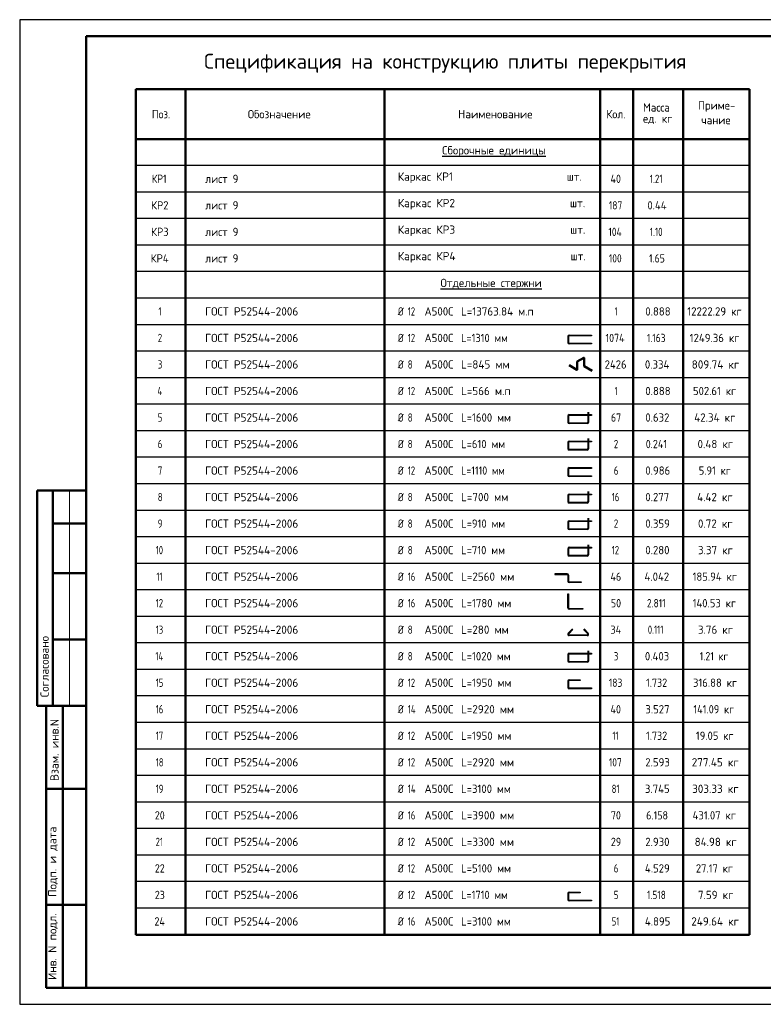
# Model space of a CAD drawing. Header units: millimetres. Extents: x 0 to 50400, y 0 to 35640.
# Tile 1 of 4: x 0 to 26904, y 0 to 35640. Entities that reach past the tile are written whole.
import ezdxf

# ---------------------------------------------------------------- set-up
doc = ezdxf.new("R2010")
doc.units = ezdxf.units.MM
doc.layers.add('Standard', color=7, linetype='Continuous', lineweight=25)
doc.styles.add('ISOCPEUR', font='txt')

msp = doc.modelspace()

# ---------------------------------------------------------------- linework, layer by layer
at = {"layer": 'Standard', "color": 7, "linetype": 'Continuous', "lineweight": 25, "transparency": 33554687}
msp.add_line((2400, 35040), (2400, 1270), dxfattribs=at)
at = {"layer": 'Standard', "color": 7, "linetype": 'Continuous', "lineweight": 50, "transparency": 33554687}
for p, q in [((26400, 33120), (4200, 33120)), ((4200, 33120), (4200, 31320)), ((6000, 33120), (6000, 31320)), ((13200, 33120), (13200, 31320)), ((21000, 33120), (21000, 31320)), ((22200, 33120), (22200, 31320)), ((24000, 33120), (24000, 31320)), ((26400, 33120), (26400, 31320)), ((26400, 33120), (26400, 31320)), ((26400, 31320), (4200, 31320)), ((4200, 31320), (4200, 2520)), ((6000, 31320), (6000, 2520)), ((13200, 31320), (13200, 2520)), ((21000, 31320), (21000, 2520)), ((22200, 31320), (22200, 2520)), ((24000, 31320), (24000, 2520)), ((26400, 31320), (26400, 2520)), ((20166, 23257), (20166, 22966)), ((20413, 23405), (20169, 23262)), ((20422, 23109), (20422, 23400)), ((20158, 22961), (19879, 23134)), ((20708, 22927), (20424, 23104)), ((7, 18600), (0, 18600)), ((2400, 18600), (632, 18600)), ((632, 18600), (632, 10800)), ((632, 18600), (632, 10800)), ((1200, 18600), (1200, 10800)), ((2400, 17400), (1200, 17400)), ((2400, 15600), (1200, 15600)), ((2400, 13200), (1200, 13200)), ((0, 10800), (7, 10800)), ((632, 10800), (2400, 10800)), ((960, 600), (960, 10800)), ((960, 600), (960, 10800)), ((1560, 600), (1560, 10800)), ((960, 7800), (2400, 7800)), ((960, 3600), (2400, 3600)), ((26400, 2520), (4200, 2520)), ((2400, 600), (960, 600))]:
    msp.add_line(p, q, dxfattribs=at)
at = {"layer": 'Standard', "color": 7, "linetype": 'Continuous', "lineweight": -3, "transparency": 33554687}
for p, q in [((26400, 30360), (4200, 30360)), ((26400, 29400), (4200, 29400)), ((26400, 28440), (4200, 28440)), ((26400, 27480), (4200, 27480)), ((26400, 26520), (4200, 26520)), ((26400, 25560), (4200, 25560)), ((26400, 24600), (4200, 24600)), ((19827, 24172), (19827, 23956)), ((19856, 24172), (19856, 23956)), ((26400, 23640), (4200, 23640)), ((26400, 22680), (4200, 22680)), ((26400, 21720), (4200, 21720)), ((20557, 21437), (20557, 21076)), ((20585, 21437), (20585, 21076)), ((19827, 21292), (19827, 21076)), ((19856, 21292), (19856, 21076)), ((19880, 21053), (20533, 21053)), ((26400, 20760), (4200, 20760)), ((20533, 21024), (19880, 21024)), ((19827, 20332), (19827, 20116)), ((19856, 20332), (19856, 20116)), ((20557, 20477), (20557, 20116)), ((20585, 20477), (20585, 20116)), ((19880, 20093), (20533, 20093)), ((20533, 20064), (19880, 20064)), ((26400, 19800), (4200, 19800)), ((19827, 19372), (19827, 19156)), ((19856, 19372), (19856, 19156)), ((26400, 18840), (4200, 18840)), ((20557, 18557), (20557, 18196)), ((20585, 18557), (20585, 18196)), ((19827, 18412), (19827, 18196)), ((19856, 18412), (19856, 18196)), ((26400, 17880), (4200, 17880)), ((19880, 18173), (20533, 18173)), ((20533, 18144), (19880, 18144)), ((20557, 17597), (20557, 17236)), ((20585, 17597), (20585, 17236)), ((19827, 17452), (19827, 17236)), ((19856, 17452), (19856, 17236)), ((19880, 17213), (20533, 17213)), ((20533, 17184), (19880, 17184)), ((26400, 16920), (4200, 16920)), ((19827, 16492), (19827, 16276)), ((19856, 16492), (19856, 16276)), ((20557, 16637), (20557, 16276)), ((20585, 16637), (20585, 16276)), ((19880, 16253), (20533, 16253)), ((20533, 16224), (19880, 16224)), ((26400, 15960), (4200, 15960)), ((19827, 15532), (19827, 15316)), ((19856, 15532), (19856, 15316)), ((26400, 15000), (4200, 15000)), ((26400, 14040), (4200, 14040)), ((19995, 13587), (19842, 13434)), ((20016, 13567), (19863, 13413)), ((20397, 13567), (20550, 13413)), ((20417, 13587), (20570, 13434)), ((19880, 13373), (20533, 13373)), ((20533, 13344), (19880, 13344)), ((26400, 13080), (4200, 13080)), ((19827, 12652), (19827, 12436)), ((19856, 12652), (19856, 12436)), ((20557, 12797), (20557, 12436)), ((20585, 12797), (20585, 12436)), ((26400, 12120), (4200, 12120)), ((19880, 12413), (20533, 12413)), ((20533, 12384), (19880, 12384)), ((19827, 11692), (19827, 11476)), ((19856, 11692), (19856, 11476)), ((26400, 11160), (4200, 11160)), ((26400, 10200), (4200, 10200)), ((26400, 9240), (4200, 9240)), ((26400, 8280), (4200, 8280)), ((26400, 7320), (4200, 7320)), ((26400, 6360), (4200, 6360)), ((26400, 5400), (4200, 5400)), ((26400, 4440), (4200, 4440)), ((19827, 4012), (19827, 3796)), ((19856, 4012), (19856, 3796)), ((26400, 3480), (4200, 3480))]:
    msp.add_line(p, q, dxfattribs=at)
at = {"layer": 'Standard', "color": 7, "linetype": 'Continuous', "lineweight": 13, "transparency": 33554687}
msp.add_line((1800, 18600), (1800, 10800), dxfattribs=at)
at = {"layer": 'Standard', "color": 7, "linetype": 'Continuous', "lineweight": 25, "transparency": 33554687}
msp.add_lwpolyline([(0, 0), (50400, 0), (50400, 35640), (0, 35640), (0, 0)], close=True, dxfattribs=at)
at = {"layer": 'Standard', "color": 7, "linetype": 'Continuous', "lineweight": 50, "transparency": 33554687}
msp.add_lwpolyline([(2400, 35040), (49800, 35040), (49800, 600), (2400, 600), (2400, 35040)], close=True, dxfattribs=at)
at = {"layer": 'Standard', "color": 7, "linetype": 'Continuous', "lineweight": -3, "transparency": 33554687}
for points in [[(19880, 24225), (20689, 24225), (20689, 24196), (19880, 24196)], [(19880, 23933), (20693, 23933), (20693, 23904), (19880, 23904)], [(19880, 21345), (20689, 21345), (20689, 21316), (19880, 21316)], [(19880, 20385), (20689, 20385), (20689, 20356), (19880, 20356)], [(19880, 19425), (20689, 19425), (20689, 19396), (19880, 19396)], [(19880, 19133), (20693, 19133), (20693, 19104), (19880, 19104)], [(19880, 18465), (20689, 18465), (20689, 18436), (19880, 18436)], [(19880, 17505), (20689, 17505), (20689, 17476), (19880, 17476)], [(19880, 16545), (20689, 16545), (20689, 16516), (19880, 16516)], [(19803, 15585), (19363, 15585), (19363, 15556), (19803, 15556)], [(19880, 15293), (20317, 15293), (20317, 15264), (19880, 15264)], [(19827, 14357), (19827, 14852), (19856, 14852), (19856, 14357)], [(19880, 14333), (20375, 14333), (20375, 14304), (19880, 14304)], [(19880, 12705), (20689, 12705), (20689, 12676), (19880, 12676)], [(19880, 11745), (20284, 11745), (20284, 11716), (19880, 11716)], [(19880, 11453), (20693, 11453), (20693, 11424), (19880, 11424)], [(19880, 4065), (20284, 4065), (20284, 4036), (19880, 4036)], [(19880, 3773), (20693, 3773), (20693, 3744), (19880, 3744)]]:
    msp.add_lwpolyline(points, dxfattribs=at)
for centre, radius, start, end in [((19880, 24172), 52.8, 90, 180), ((19880, 23957), 52.8, 180, 270), ((19880, 24172), 24, 90, 180), ((19880, 23957), 24, 180, 270), ((19880, 21292), 52.8, 90, 180), ((19880, 21077), 52.8, 180, 270), ((19880, 21292), 24, 90, 180), ((19880, 21077), 24, 180, 270), ((20533, 21077), 24, 270, 0), ((20533, 21077), 52.8, 270, 0), ((19880, 20332), 52.8, 90, 180), ((19880, 20332), 24, 90, 180), ((19880, 20117), 52.8, 180, 270), ((19880, 20117), 24, 180, 270), ((20533, 20117), 24, 270, 0), ((20533, 20117), 52.8, 270, 0), ((19880, 19372), 52.8, 90, 180), ((19880, 19372), 24, 90, 180), ((19880, 19157), 52.8, 180, 270), ((19880, 19157), 24, 180, 270), ((19880, 18412), 52.8, 90, 180), ((19880, 18197), 52.8, 180, 270), ((19880, 18412), 24, 90, 180), ((19880, 18197), 24, 180, 270), ((20533, 18197), 24, 270, 0), ((20533, 18197), 52.8, 270, 0), ((19880, 17452), 52.8, 90, 180), ((19880, 17452), 24, 90, 180), ((19880, 17237), 52.8, 180, 270), ((19880, 17237), 24, 180, 270), ((20533, 17237), 24, 270, 0), ((20533, 17237), 52.8, 270, 0), ((19880, 16492), 52.8, 90, 180), ((19880, 16492), 24, 90, 180), ((19880, 16277), 52.8, 180, 270), ((19880, 16277), 24, 180, 270), ((20533, 16277), 24, 270, 0), ((20533, 16277), 52.8, 270, 0), ((19803, 15532), 52.8, 0, 90), ((19803, 15532), 24, 0, 90), ((19880, 15317), 52.8, 180, 270), ((19880, 15317), 24, 180, 270), ((19880, 14357), 52.8, 180, 270), ((19880, 14357), 24, 180, 270), ((19880, 13397), 52.8, 135, 270), ((19880, 13397), 24, 135, 270), ((20533, 13397), 52.8, 270, 45), ((20533, 13397), 24, 270, 45), ((19880, 12652), 52.8, 90, 180), ((19880, 12652), 24, 90, 180), ((19880, 12437), 52.8, 180, 270), ((19880, 12437), 24, 180, 270), ((20533, 12437), 24, 270, 0), ((20533, 12437), 52.8, 270, 0), ((19880, 11692), 52.8, 90, 180), ((19880, 11477), 52.8, 180, 270), ((19880, 11692), 24, 90, 180), ((19880, 11477), 24, 180, 270), ((19880, 4012), 52.8, 90, 180), ((19880, 4012), 24, 90, 180), ((19880, 3797), 52.8, 180, 270), ((19880, 3797), 24, 180, 270)]:
    msp.add_arc(centre, radius, start, end, dxfattribs=at)
at = {"layer": 'Standard', "color": 7, "linetype": 'Continuous', "lineweight": 50, "transparency": 33554687}
for centre, start, end in [((20172, 23257), 120.3378, 180), ((20416, 23400), 0, 120.3378), ((20161, 22966), 238.1335, 0), ((20427, 23109), 180, 238.1335)]:
    msp.add_arc(centre, 5.49, start, end, dxfattribs=at)

# ---------------------------------------------------------------- texts
at = {"layer": 'Standard', "color": 7, "linetype": 'Continuous', "lineweight": 50, "transparency": 33554687, "insert": (6673, 33720), "char_height": 540, "width": 17511.61, "attachment_point": 7, "style": 'ISOCPEUR'}
msp.add_mtext('\\W0.99;Спецификация на конструкцию плиты перекрытия', dxfattribs=at)
at = {"layer": 'Standard', "color": 7, "linetype": 'Continuous', "lineweight": 25, "transparency": 33554687, "char_height": 300, "attachment_point": 7, "style": 'ISOCPEUR'}
for s, insert, width in [('\\W0.95;Масса', (22553, 32313), 1252.13), ('\\W0.96;Приме-', (24540, 32305), 1462.5), ('\\W0.92;Поз.', (4781, 32070), 872.99), ('\\W0.97;Обозначение', (8252, 32070), 2499.41), ('\\W0.98;Наименование', (15861, 32070), 2784.79), ('\\W0.93;Кол.', (21229, 32070), 888.23), ('\\W0.95;ед. кг', (22553, 31863), 1251.5), ('\\W0.95;чание', (24660, 31855), 1221.22), ('\\W0.98;{\\LСборочные единицы}', (15285, 30681), 3775.02), ('\\W0.84;КР1', (4785, 29730), 755.74), ('\\W0.95;лист 9', (6708, 29730), 1402.68), ('\\W0.98;Каркас КР1                      шт.', (13680, 29730), 6867.6), ('\\W0.88;40', (21375, 29730), 581.99), ('\\W0.77;1.21', (22800, 29730), 715.04), ('\\W0.92;КР2', (4755, 28770), 827.53), ('\\W0.95;лист 9', (6708, 28770), 1402.68), ('\\W0.99;Каркас КР2                      шт.', (13680, 28770), 6928.74), ('\\W0.83;187', (21315, 28770), 693.49), ('\\W0.93;0.44', (22710, 28770), 918.71), ('\\W0.92;КР3', (4755, 27810), 827.53), ('\\W0.95;лист 9', (6708, 27810), 1402.68), ('\\W0.99;Каркас КР3                      шт.', (13680, 27810), 6928.74), ('\\W0.83;104', (21300, 27810), 724.66), ('\\W0.77;1.10', (22800, 27810), 715.04), ('\\W0.92;КР4', (4740, 26850), 858.07), ('\\W0.95;лист 9', (6708, 26850), 1402.68), ('\\W0.99;Каркас КР4                      шт.', (13680, 26850), 6958.79), ('\\W0.83;100', (21315, 26850), 693.49), ('\\W0.85;1.65', (22770, 26850), 786.4), ('\\W0.98;{\\LОтдельные стержни}', (15225, 25881), 3895.61), ('\\W0.56;1', (5025, 24930), 233.34), ('\\W0.98;ГОСТ Р52544-2006', (6708, 24930), 3625.19), ('\\W0.83;Ø', (13680, 24930), 424.99), ('\\W0.75;12', (14039, 24930), 472.29), ('\\W0.95;А500С', (14648, 24930), 1251.49), ('\\W0.96;L=13763.84 м.п', (15969, 24930), 2811.73), ('\\W0.56;1', (21525, 24930), 233.33), ('\\W0.94;0.888', (22635, 24930), 1070.02), ('\\W0.95;12222.29 кг', (24150, 24930), 2240.41), ('\\W0.78;2', (4995, 23970), 326.4), ('\\W0.98;ГОСТ Р52544-2006', (6708, 23970), 3625.19), ('\\W0.83;Ø', (13680, 23970), 424.99), ('\\W0.75;12', (14039, 23970), 472.29), ('\\W0.95;А500С', (14648, 23970), 1251.49), ('\\W0.91;L=1310 мм', (15969, 23970), 1935.47), ('\\W0.87;1074', (21195, 23970), 940.13), ('\\W0.82;1.163', (22695, 23970), 932.2), ('\\W0.94;1249.36 кг', (24240, 23970), 2059.92), ('\\W0.78;3', (4995, 23010), 326.4), ('\\W0.98;ГОСТ Р52544-2006', (6708, 23010), 3625.19), ('\\W0.83;Ø', (13680, 23010), 424.99), ('\\W0.78;8', (14039, 23010), 326.42), ('\\W0.95;А500С', (14648, 23010), 1251.49), ('\\W0.97;L=845 мм', (15969, 23010), 1883.98), ('\\W0.93;2426', (21165, 23010), 1009.61), ('\\W0.94;0.334', (22620, 23010), 1100.34), ('\\W0.97;809.74 кг', (24315, 23010), 1913.82), ('\\W0.80;4', (4980, 22050), 359.85), ('\\W0.98;ГОСТ Р52544-2006', (6708, 22050), 3625.19), ('\\W0.83;Ø', (13680, 22050), 424.99), ('\\W0.75;12', (14039, 22050), 472.29), ('\\W0.95;А500С', (14648, 22050), 1251.49), ('\\W0.97;L=566 м.п', (15969, 22050), 1913.82), ('\\W0.56;1', (21525, 22050), 233.33), ('\\W0.94;0.888', (22635, 22050), 1070.02), ('\\W0.93;502.61 кг', (24360, 22050), 1818.85), ('\\W0.78;5', (4995, 21090), 326.4), ('\\W0.98;ГОСТ Р52544-2006', (6708, 21090), 3625.19), ('\\W0.83;Ø', (13680, 21090), 424.99), ('\\W0.78;8', (14039, 21090), 326.42), ('\\W0.95;А500С', (14648, 21090), 1251.49), ('\\W0.94;L=1600 мм', (15969, 21090), 1999.84), ('\\W0.87;67', (21390, 21090), 550.83), ('\\W0.94;0.632', (22635, 21090), 1070.02), ('\\W0.96;42.34 кг', (24405, 21090), 1733.51), ('\\W0.78;6', (4995, 20130), 326.4), ('\\W0.98;ГОСТ Р52544-2006', (6708, 20130), 3625.19), ('\\W0.83;Ø', (13680, 20130), 424.99), ('\\W0.78;8', (14039, 20130), 326.42), ('\\W0.95;А500С', (14648, 20130), 1251.49), ('\\W0.93;L=610 мм', (15969, 20130), 1788.92), ('\\W0.78;2', (21495, 20130), 326.42), ('\\W0.88;0.241', (22650, 20130), 1031.71), ('\\W0.96;0.48 кг', (24525, 20130), 1492.69), ('\\W0.78;7', (4995, 19170), 326.4), ('\\W0.98;ГОСТ Р52544-2006', (6708, 19170), 3625.19), ('\\W0.83;Ø', (13680, 19170), 424.99), ('\\W0.75;12', (14039, 19170), 472.29), ('\\W0.95;А500С', (14648, 19170), 1251.49), ('\\W0.88;L=1110 мм', (15969, 19170), 1871.1), ('\\W0.78;6', (21495, 19170), 326.42), ('\\W0.94;0.986', (22635, 19170), 1070.02), ('\\W0.91;5.91 кг', (24570, 19170), 1396.14), ('\\W0.78;8', (4995, 18210), 326.4), ('\\W0.98;ГОСТ Р52544-2006', (6708, 18210), 3625.19), ('\\W0.83;Ø', (13680, 18210), 424.99), ('\\W0.78;8', (14039, 18210), 326.42), ('\\W0.95;А500С', (14648, 18210), 1251.49), ('\\W0.97;L=700 мм', (15969, 18210), 1853.83), ('\\W0.75;16', (21420, 18210), 472.27), ('\\W0.94;0.277', (22635, 18210), 1070.02), ('\\W0.96;4.42 кг', (24510, 18210), 1522.9), ('\\W0.78;9', (4995, 17250), 326.4), ('\\W0.98;ГОСТ Р52544-2006', (6708, 17250), 3625.19), ('\\W0.83;Ø', (13680, 17250), 424.99), ('\\W0.78;8', (14039, 17250), 326.42), ('\\W0.95;А500С', (14648, 17250), 1251.49), ('\\W0.93;L=910 мм', (15969, 17250), 1788.92), ('\\W0.78;2', (21495, 17250), 326.42), ('\\W0.94;0.359', (22635, 17250), 1070.02), ('\\W0.96;0.72 кг', (24540, 17250), 1462.5), ('\\W0.75;10', (4920, 16290), 472.28), ('\\W0.98;ГОСТ Р52544-2006', (6708, 16290), 3625.19), ('\\W0.83;Ø', (13680, 16290), 424.99), ('\\W0.78;8', (14039, 16290), 326.42), ('\\W0.95;А500С', (14648, 16290), 1251.49), ('\\W0.93;L=710 мм', (15969, 16290), 1788.92), ('\\W0.75;12', (21420, 16290), 472.27), ('\\W0.94;0.280', (22635, 16290), 1070.02), ('\\W0.96;3.37 кг', (24540, 16290), 1462.5), ('\\W0.62;11', (4950, 15330), 393.75), ('\\W0.98;ГОСТ Р52544-2006', (6708, 15330), 3625.19), ('\\W0.83;Ø', (13680, 15330), 424.99), ('\\W0.75;16', (14039, 15330), 472.29), ('\\W0.95;А500С', (14648, 15330), 1251.49), ('\\W0.97;L=2560 мм', (15969, 15330), 2064.19), ('\\W0.88;46', (21375, 15330), 581.99), ('\\W0.94;4.042', (22605, 15330), 1130.67), ('\\W0.93;185.94 кг', (24345, 15330), 1849.09), ('\\W0.75;12', (4920, 14370), 472.28), ('\\W0.98;ГОСТ Р52544-2006', (6708, 14370), 3625.19), ('\\W0.83;Ø', (13680, 14370), 424.99), ('\\W0.75;16', (14039, 14370), 472.29), ('\\W0.95;А500С', (14648, 14370), 1251.49), ('\\W0.94;L=1780 мм', (15969, 14370), 1999.84), ('\\W0.87;50', (21390, 14370), 550.83), ('\\W0.82;2.811', (22695, 14370), 932.2), ('\\W0.93;140.53 кг', (24345, 14370), 1849.09), ('\\W0.75;13', (4920, 13410), 472.28), ('\\W0.98;ГОСТ Р52544-2006', (6708, 13410), 3625.19), ('\\W0.83;Ø', (13680, 13410), 424.99), ('\\W0.78;8', (14039, 13410), 326.42), ('\\W0.95;А500С', (14648, 13410), 1251.49), ('\\W0.97;L=280 мм', (15969, 13410), 1853.83), ('\\W0.88;34', (21375, 13410), 581.99), ('\\W0.76;0.111', (22725, 13410), 863.31), ('\\W0.96;3.76 кг', (24540, 13410), 1462.5), ('\\W0.76;14', (4905, 12450), 504.57), ('\\W0.98;ГОСТ Р52544-2006', (6708, 12450), 3625.19), ('\\W0.83;Ø', (13680, 12450), 424.99), ('\\W0.78;8', (14039, 12450), 326.42), ('\\W0.95;А500С', (14648, 12450), 1251.49), ('\\W0.94;L=1020 мм', (15969, 12450), 1999.84), ('\\W0.78;3', (21495, 12450), 326.42), ('\\W0.94;0.403', (22620, 12450), 1100.34), ('\\W0.87;1.21 кг', (24600, 12450), 1329.81), ('\\W0.75;15', (4920, 11490), 472.28), ('\\W0.98;ГОСТ Р52544-2006', (6708, 11490), 3625.19), ('\\W0.83;Ø', (13680, 11490), 424.99), ('\\W0.75;12', (14039, 11490), 472.29), ('\\W0.95;А500С', (14648, 11490), 1251.49), ('\\W0.94;L=1950 мм', (15969, 11490), 1999.84), ('\\W0.83;183', (21315, 11490), 693.49), ('\\W0.88;1.732', (22665, 11490), 1001.13), ('\\W0.93;316.88 кг', (24360, 11490), 1818.85), ('\\W0.75;16', (4920, 10530), 472.28), ('\\W0.98;ГОСТ Р52544-2006', (6708, 10530), 3625.19), ('\\W0.83;Ø', (13680, 10530), 424.99), ('\\W0.76;14', (14039, 10530), 504.57), ('\\W0.95;А500С', (14648, 10530), 1251.49), ('\\W0.97;L=2920 мм', (15969, 10530), 2064.19), ('\\W0.88;40', (21375, 10530), 581.99), ('\\W0.94;3.527', (22635, 10530), 1070.02), ('\\W0.90;141.09 кг', (24375, 10530), 1784.34), ('\\W0.75;17', (4920, 9570), 472.28), ('\\W0.98;ГОСТ Р52544-2006', (6708, 9570), 3625.19), ('\\W0.83;Ø', (13680, 9570), 424.99), ('\\W0.75;12', (14039, 9570), 472.29), ('\\W0.95;А500С', (14648, 9570), 1251.49), ('\\W0.94;L=1950 мм', (15969, 9570), 1999.84), ('\\W0.62;11', (21450, 9570), 393.74), ('\\W0.88;1.732', (22665, 9570), 1001.13), ('\\W0.92;19.05 кг', (24465, 9570), 1607.71), ('\\W0.75;18', (4920, 8610), 472.28), ('\\W0.98;ГОСТ Р52544-2006', (6708, 8610), 3625.19), ('\\W0.83;Ø', (13680, 8610), 424.99), ('\\W0.75;12', (14039, 8610), 472.29), ('\\W0.95;А500С', (14648, 8610), 1251.49), ('\\W0.97;L=2920 мм', (15969, 8610), 2064.19), ('\\W0.83;107', (21315, 8610), 693.49), ('\\W0.94;2.593', (22635, 8610), 1070.02), ('\\W0.97;277.45 кг', (24315, 8610), 1913.82), ('\\W0.75;19', (4920, 7650), 472.28), ('\\W0.98;ГОСТ Р52544-2006', (6708, 7650), 3625.19), ('\\W0.83;Ø', (13680, 7650), 424.99), ('\\W0.76;14', (14039, 7650), 504.57), ('\\W0.95;А500С', (14648, 7650), 1251.49), ('\\W0.94;L=3100 мм', (15969, 7650), 1999.84), ('\\W0.75;81', (21420, 7650), 472.27), ('\\W0.94;3.745', (22620, 7650), 1100.34), ('\\W0.97;303.33 кг', (24330, 7650), 1883.67), ('\\W0.87;20', (4890, 6690), 550.81), ('\\W0.98;ГОСТ Р52544-2006', (6708, 6690), 3625.19), ('\\W0.83;Ø', (13680, 6690), 424.99), ('\\W0.75;16', (14039, 6690), 472.29), ('\\W0.95;А500С', (14648, 6690), 1251.49), ('\\W0.97;L=3900 мм', (15969, 6690), 2064.19), ('\\W0.87;70', (21390, 6690), 550.83), ('\\W0.88;6.158', (22665, 6690), 1001.13), ('\\W0.93;431.07 кг', (24345, 6690), 1849.09), ('\\W0.75;21', (4920, 5730), 472.28), ('\\W0.98;ГОСТ Р52544-2006', (6708, 5730), 3625.19), ('\\W0.83;Ø', (13680, 5730), 424.99), ('\\W0.75;12', (14039, 5730), 472.29), ('\\W0.95;А500С', (14648, 5730), 1251.49), ('\\W0.97;L=3300 мм', (15969, 5730), 2064.19), ('\\W0.87;29', (21390, 5730), 550.83), ('\\W0.94;2.930', (22635, 5730), 1070.02), ('\\W0.96;84.98 кг', (24420, 5730), 1703.35), ('\\W0.87;22', (4890, 4770), 550.81), ('\\W0.98;ГОСТ Р52544-2006', (6708, 4770), 3625.19), ('\\W0.83;Ø', (13680, 4770), 424.99), ('\\W0.75;12', (14039, 4770), 472.29), ('\\W0.95;А500С', (14648, 4770), 1251.49), ('\\W0.94;L=5100 мм', (15969, 4770), 1999.84), ('\\W0.78;6', (21495, 4770), 326.42), ('\\W0.94;4.529', (22620, 4770), 1100.34), ('\\W0.92;27.17 кг', (24465, 4770), 1607.71), ('\\W0.87;23', (4890, 3810), 550.81), ('\\W0.98;ГОСТ Р52544-2006', (6708, 3810), 3625.19), ('\\W0.83;Ø', (13680, 3810), 424.99), ('\\W0.75;12', (14039, 3810), 472.29), ('\\W0.95;А500С', (14648, 3810), 1251.49), ('\\W0.91;L=1710 мм', (15969, 3810), 1935.47), ('\\W0.78;5', (21495, 3810), 326.42), ('\\W0.82;1.518', (22695, 3810), 932.2), ('\\W0.96;7.59 кг', (24540, 3810), 1462.5), ('\\W0.88;24', (4875, 2850), 581.99), ('\\W0.98;ГОСТ Р52544-2006', (6708, 2850), 3625.19), ('\\W0.83;Ø', (13680, 2850), 424.99), ('\\W0.75;16', (14039, 2850), 472.29), ('\\W0.95;А500С', (14648, 2850), 1251.49), ('\\W0.94;L=3100 мм', (15969, 2850), 1999.84), ('\\W0.75;51', (21420, 2850), 472.27), ('\\W0.94;4.895', (22620, 2850), 1100.34), ('\\W0.97;249.64 кг', (24300, 2850), 1943.96)]:
    msp.add_mtext(s, dxfattribs=dict(at, insert=insert, width=width))
at = {"layer": 'Standard', "color": 7, "linetype": 'Continuous', "lineweight": 50, "transparency": 33554687, "char_height": 300, "attachment_point": 7, "rotation": 90, "style": 'ISOCPEUR'}
for s, insert, width in [('\\A1;{\\fISOCPEUR|i0|b0;\\H300.000000;\\W1.000000;\\C7;Согласовано}\\P', (1050, 11114), 2486.25), ('\\A1;{\\fISOCPEUR|i0|b0;\\H300.000000;\\W1.000000;\\C7;Взам. инв.N}\\P', (1408, 8083), 2290.92), ('\\A1;{\\fISOCPEUR|i0|b0;\\H300.000000;\\W1.000000;\\C7;Подп. и дата}\\P', (1379, 3891), 2636.47), ('\\A1;{\\fISOCPEUR|i0|b0;\\H300.000000;\\W1.000000;\\C7;Инв. N подл.}\\P', (1379, 881), 2426.15)]:
    msp.add_mtext(s, dxfattribs=dict(at, insert=insert, width=width))

doc.saveas('drawing.dxf')
